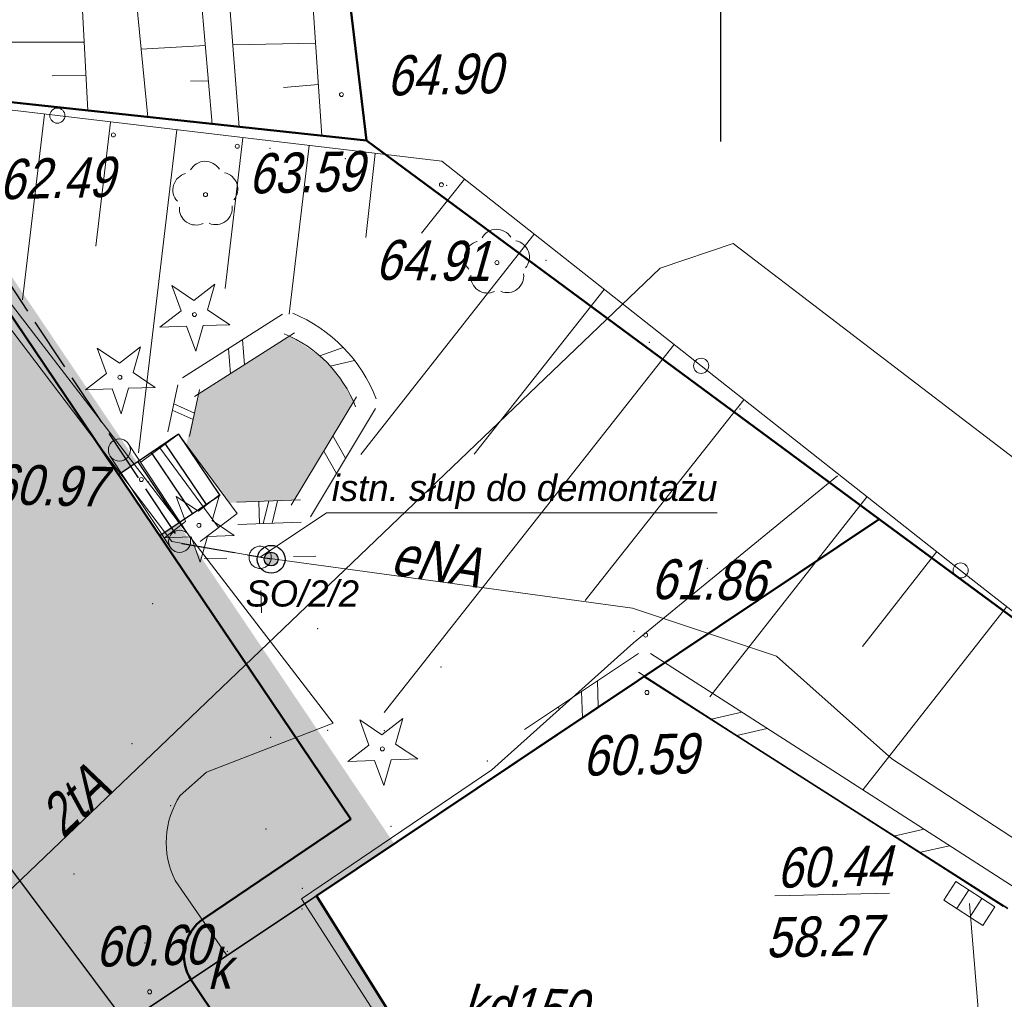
# Model space of a CAD drawing. Header units: metres. Extents: x 5515053 to 5515175, y 5844635 to 5844761.
# Tile 5 of 7: x 5515124 to 5515146, y 5844696 to 5844718. Entities that reach past the tile are written whole.
import ezdxf
from ezdxf.enums import TextEntityAlignment as Align

# ---------------------------------------------------------------- set-up
doc = ezdxf.new("R2010")
doc.units = ezdxf.units.M
doc.header["$LTSCALE"] = 1000
doc.header["$MEASUREMENT"] = 0
for name, pattern in [('0.5_0.5', [1, 0.5, -0.5]), ('1', [0]), ('ACAD_ISO02W100', [15, 12, -3]), ('GDE', [0]), ('KOC', [2, 1.5, -0.5]), ('KOJ', [0]), ('SCH', [0]), ('UPE', [0]), ('UPK', [0]), ('UPT', [0]), ('WSN', [0]), ('WSQ', [1.75, 1.25, -0.5])]:
    doc.linetypes.add(name, pattern=pattern)
doc.layers.get('0').update_dxf_attribs({"color": 250, "linetype": 'CONTINUOUS', "lineweight": 30})
for name, color, linetype in [('!KZ_GRANICE', 40, '0.5_0.5'), ('!KZ_MAPA', 253, '0.5_0.5'), ('00-słupy', 251, 'CONTINUOUS'), ('OŚWIETLENIE', 1, 'CONTINUOUS'), ('OŚWIETLENIE2', 1, 'CONTINUOUS')]:
    doc.layers.add(name, color=color, linetype=linetype)
for name, color, linetype, lineweight in [('!KZ_KRAWĘŻNIK', 7, 'CONTINUOUS', 50), ('!KZ_OBRZEŻE', 7, 'CONTINUOUS', 30), ('_elektr sieć energet nN', 1, 'ACAD_ISO02W100', 30), ('E_przepusty kablowe', 150, 'CONTINUOUS', 15), ('EBT_R_L_1', 7, '1', 18), ('EDZ_L_1', 30, 'GDE', 50), ('OPIS DRZWI', 7, 'CONTINUOUS', 9), ('OŚW_PROJ', 2, 'CONTINUOUS', 35), ('point', 5, 'CONTINUOUS', 13), ('SDR_L_1', 7, '1', 25), ('SDR_R_L_1', 7, '1', 35), ('SDR_R_L_2', 7, '1', 18), ('SZO_L_1', 7, '1', 18), ('SZO_R_L_1', 7, '1', 18), ('SZZ_R_T_1', 7, 'CONTINUOUS', 18), ('SZZ_T_1', 7, 'CONTINUOUS', 18), ('UEEN_R_L_1', 1, '1', 18), ('UEEN_R_T_2', 1, 'CONTINUOUS', 18), ('UKKA_R_T_2', 14, 'CONTINUOUS', 18), ('UKKA_R_T_3', 14, 'CONTINUOUS', 18), ('UKKD_R_L_1', 14, '1', 18), ('UKKD_R_T_2', 14, 'CONTINUOUS', 18), ('UKKD_R_T_4', 14, 'CONTINUOUS', 18), ('UTTM_R_L_1', 30, '1', 18), ('UTTM_R_T_2', 30, 'CONTINUOUS', 18), ('WUK_L_1', 15, '1', 18), ('WUK_R_L_1', 15, '1', 18), ('WUK_R_T_1', 247, 'CONTINUOUS', 18), ('WUK_R_T_3', 247, 'CONTINUOUS', 18), ('WUK_T_1', 237, 'CONTINUOUS', 18), ('WUK_T_3', 247, 'CONTINUOUS', 18)]:
    doc.layers.add(name, color=color, linetype=linetype, lineweight=lineweight)
doc.layers.add('!KZ_NAWIERZCHNIA JEZDNIA', color=254, linetype='CONTINUOUS', lineweight=20, transparency=0.4)
doc.layers.add('!KZ_ZIELEŃ', color=82, linetype='CONTINUOUS', transparency=0.6)
doc.styles.get("Standard").update_dxf_attribs({"font": 'ARIALN.TTF', "width": 0.75})
doc.styles.add('Ukośny', font='ariali.ttf')

# ---------------------------------------------------------------- blocks, each defined once
blk = doc.blocks.new('DLI')
at = {"color": 253, "lineweight": 13}
blk.add_circle((0, 0), 0.0450000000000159, dxfattribs=at)
for centre, radius, start, end in [((0, 0.3750164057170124), 0.3750100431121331, 30.14539792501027, 149.8546020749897), ((-0.3566205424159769, 0.1158800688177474), 0.3750100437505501, 102.1497388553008, 221.8547500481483), ((0.3566205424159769, 0.1158800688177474), 0.3750100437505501, 318.1452499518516, 77.85026114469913), ((-0.2203807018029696, -0.3033512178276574), 0.3750100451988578, 174.1534549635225, 293.8489556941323), ((0.2203807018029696, -0.3033512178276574), 0.3750100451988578, 246.1510443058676, 5.846545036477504)]:
    blk.add_arc(centre, radius, start, end, dxfattribs=at)
blk = doc.blocks.new('DIG')
at = {"color": 253, "lineweight": 13}
for p, q in [((-0.0039000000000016, 0.3154500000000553), (0.477100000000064, 0.6741499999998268)), ((0.477100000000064, 0.6741499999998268), (0.2988000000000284, 0.1011999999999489)), ((-0.3011999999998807, 0.09375), (-0.4936999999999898, 0.6620999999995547)), ((-0.4936999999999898, 0.6620999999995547), (-0.0039000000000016, 0.3154500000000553)), ((-0.7822500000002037, -0.2649500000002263), (-0.3011999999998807, 0.09375)), ((0.2988000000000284, 0.1011999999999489), (0.7885999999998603, -0.2454499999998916)), ((-0.1822500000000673, -0.2575000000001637), (-0.7822500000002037, -0.2649500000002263)), ((0.0102499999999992, -0.8258500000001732), (-0.1822500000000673, -0.2575000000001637)), ((0.1885999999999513, -0.2528999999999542), (0.0102499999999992, -0.8258500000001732)), ((0.7885999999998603, -0.2454499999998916), (0.1885999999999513, -0.2528999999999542))]:
    blk.add_line(p, q, dxfattribs=at)
blk.add_circle((0, 0), 0.0450000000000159, dxfattribs=at)
blk = doc.blocks.new('KRA')
for p, q in [((-0.5249999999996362, -0.25), (-0.5249999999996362, 0.25)), ((-0.5249999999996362, 0.25), (0.5249999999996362, 0.25)), ((-0.1749999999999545, -0.25), (-0.1749999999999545, 0.25)), ((0.1749999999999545, -0.25), (0.1749999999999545, 0.25)), ((0.5249999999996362, 0.25), (0.5249999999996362, -0.25)), ((0.5249999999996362, -0.25), (-0.5249999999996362, -0.25))]:
    blk.add_line(p, q)
blk = doc.blocks.new('WSU')
blk.add_circle((0, 0), 0.0450000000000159)
blk = doc.blocks.new('MAPA')
at = {"color": 253, "lineweight": 13}
for p, q in [((65.33688478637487, -54.25930277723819), (65.32534071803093, -53.75943606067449)), ((64.10453409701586, -55.03796302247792), (64.60440081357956, -55.02641895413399)), ((66.10400096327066, -54.9917867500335), (66.60386767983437, -54.98024268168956)), ((65.37151699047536, -55.7589029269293), (65.3830610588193, -56.258769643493))]:
    blk.add_line(p, q, dxfattribs=at)
blk.add_circle((65.35420088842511, -55.00910285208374), 0.2500049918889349, dxfattribs=at)
at = {"layer": 'EBT_R_L_1', "color": 253, "linetype": 'SCH', "lineweight": 18}
for p, q in [((62.67416682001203, -52.87046845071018), (63.51983675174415, -52.24079211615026)), ((63.51983675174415, -52.24079211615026), (64.84125527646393, -54.02070909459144)), ((63.09688635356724, -52.55063175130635), (64.41853573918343, -54.34054579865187)), ((64.84125527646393, -54.02070909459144), (64.00558246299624, -54.65015455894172))]:
    blk.add_line(p, q, dxfattribs=at)
at = {"layer": 'EDZ_L_1', "color": 253, "linetype": 'GDE'}
for p, q in [((67.75, -45.63999999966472), (65.35987854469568, -25.80196970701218)), ((67.75, -45.63999999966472), (43.5, -43.03000000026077)), ((79.28000000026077, -54.15000000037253), (67.75, -45.63999999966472)), ((66.62000000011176, -62.62000000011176), (79.28000000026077, -54.15000000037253)), ((79.28000000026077, -54.15000000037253), (93.8900887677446, -64.92262480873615)), ((73.66000000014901, -73.83999999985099), (66.62000000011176, -62.62000000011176))]:
    blk.add_line(p, q, dxfattribs=at)
at = {"layer": 'point', "color": 253}
for p in [(65.57616764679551, -45.8156573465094, 63.79807013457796), (65.57616764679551, -45.8156573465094, 63.79807013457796), (67.27374719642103, -46.04604803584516, 64.50929166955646), (67.27374719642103, -46.04604803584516, 64.50929166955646), (69.5495236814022, -46.6496362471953, 64.96937420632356), (69.5495236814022, -46.6496362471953, 64.96937420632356), (71.78674523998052, -48.333675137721, 64.90343448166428), (71.78674523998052, -48.333675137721, 64.90343448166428), (74.10719905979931, -50.17495889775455, 64.75838387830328), (74.10719905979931, -50.17495889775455, 64.75838387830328), (76.15201219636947, -51.67338248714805, 64.6911136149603), (76.15201219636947, -51.67338248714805, 64.6911136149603), (62.8469064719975, -53.31621268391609, 61.01251966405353), (62.8469064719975, -53.31621268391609, 61.01251966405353), (75.41543368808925, -55.25908416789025, 62.57800861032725), (75.41543368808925, -55.25908416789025, 62.57800861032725), (62.93634850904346, -56.0518327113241, 60.8362372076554), (62.93634850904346, -56.0518327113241, 60.8362372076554), (66.64754073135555, -56.61677735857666, 61.16317183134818), (66.64754073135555, -56.61677735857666, 61.16317183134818), (73.76151236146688, -56.67161928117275, 61.9278831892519), (73.76151236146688, -56.67161928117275, 61.9278831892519), (69.422068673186, -57.47515821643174, 61.19865293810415), (69.422068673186, -57.47515821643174, 61.19865293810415), (72.06663646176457, -58.39928145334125, 61.30846596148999), (72.06663646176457, -58.39928145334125, 61.30846596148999), (66.87729262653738, -58.90011821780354, 60.98987712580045), (66.87729262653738, -58.90011821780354, 60.98987712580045), (68.14940097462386, -58.90358236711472, 60.58757248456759), (68.14940097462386, -58.90358236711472, 60.58757248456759), (65.59021960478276, -59.05984711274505, 60.8621795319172), (65.59021960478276, -59.05984711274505, 60.8621795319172), (62.47152464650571, -59.19956755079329, 60.8166547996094), (62.47152464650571, -59.19956755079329, 60.8166547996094), (70.4675387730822, -59.58842461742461, 60.91355664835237), (70.4675387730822, -59.58842461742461, 60.91355664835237), (63.34299545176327, -60.59267574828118, 60.9135002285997), (63.34299545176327, -60.59267574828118, 60.9135002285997), (65.48388154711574, -61.12072724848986, 60.96244918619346), (65.48388154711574, -61.12072724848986, 60.96244918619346), (68.30059458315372, -61.06118712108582, 60.88215685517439), (68.30059458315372, -61.06118712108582, 60.88215685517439), (61.16581616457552, -62.1295388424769, 60.7206511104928), (61.16581616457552, -62.1295388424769, 60.7206511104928), (66.30582435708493, -62.45105841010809, 60.87416703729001), (66.30582435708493, -62.45105841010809, 60.87416703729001), (66.29466679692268, -62.91289978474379, 60.71275770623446), (66.29466679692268, -62.91289978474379, 60.71275770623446), (62.76283801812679, -63.68032253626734, 60.65038128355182), (64.61830918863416, -63.86870615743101, 60.7968947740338), (64.61830918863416, -63.86870615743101, 60.7968947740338)]:
    blk.add_point(p, dxfattribs=at)
at = {"layer": 'SDR_L_1', "color": 253, "linetype": 'KOC', "lineweight": 18}
for p, q in [((67.00078846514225, -58.74198038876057), (57.95719564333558, -46.98796663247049)), ((64.1453956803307, -59.83817033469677), (67.00078846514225, -58.74198038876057)), ((63.5573423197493, -60.36187324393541), (64.1453956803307, -59.83817033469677)), ((64.60040854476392, -63.94865026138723), (63.44148353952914, -62.27500696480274))]:
    blk.add_line(p, q, dxfattribs=at)
at = {"layer": 'SDR_L_1', "color": 253, "linetype": 'KOJ', "lineweight": 25}
blk.add_line((57.83543310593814, -59.47377134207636), (62.33500702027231, -65.47132034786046), dxfattribs=at)
at = {"layer": 'SDR_L_1', "color": 253, "linetype": 'KOC', "lineweight": 18}
blk.add_arc((65.17157715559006, -61.41970584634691), 1.929954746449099, 146.7625658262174, 206.3062701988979, dxfattribs=at)
at = {"layer": 'SDR_R_L_1', "color": 253, "linetype": 'KOJ', "lineweight": 35}
for p, q in [((71.56494814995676, -59.30673555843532), (73.98822586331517, -57.69039780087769)), ((73.98822586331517, -57.69039780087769), (82.17057568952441, -62.90272823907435)), ((66.62026838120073, -62.62169630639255), (71.56494814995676, -59.30673555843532)), ((62.33500702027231, -65.47132034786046), (66.62026838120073, -62.62169630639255))]:
    blk.add_line(p, q, dxfattribs=at)
at = {"layer": 'SDR_R_L_2', "color": 253, "linetype": '1'}
for p, q in [((65.85865548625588, -49.54226385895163), (63.61117050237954, -50.97449862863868)), ((66.12736252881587, -49.96392311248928), (63.87987754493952, -51.39615788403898)), ((64.95966149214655, -50.11515776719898), (65.00362003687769, -50.68004049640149)), ((64.64501359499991, -50.31567063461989), (64.68897213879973, -50.88055336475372)), ((66.6951078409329, -50.47873170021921), (67.22399646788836, -50.29080753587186)), ((66.93143370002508, -50.70891988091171), (67.47809594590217, -50.58164435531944)), ((63.50105049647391, -51.13305307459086), (63.27536322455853, -52.18851693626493)), ((63.98999755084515, -51.23760343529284), (63.76431027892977, -52.29306729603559)), ((63.41077558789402, -51.55523861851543), (63.87715391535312, -51.76533536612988)), ((66.05614598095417, -53.83884801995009), (67.52030126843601, -51.40445899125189)), ((63.37917936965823, -51.70300356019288), (63.84555769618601, -51.91310030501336)), ((66.48461872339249, -54.09655154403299), (67.94877401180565, -51.66216251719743)), ((67.27526257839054, -52.78198147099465), (66.99320536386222, -52.28083904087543)), ((67.07028083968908, -53.12279593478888), (66.78822362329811, -52.62165350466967)), ((64.83198862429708, -53.77088089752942), (66.26111570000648, -53.71787158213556)), ((65.42217275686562, -54.24933356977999), (65.54655216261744, -53.74437624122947)), ((65.62225054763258, -54.24191226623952), (65.7466299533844, -53.73695493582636)), ((64.85052192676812, -54.27053729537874), (66.27964900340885, -54.2175279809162)), ((71.30111034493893, -58.88163688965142), (73.86227001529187, -57.17209327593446)), ((74.13621686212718, -57.16970933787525), (78.2380814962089, -59.8056348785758)), ((71.57869689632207, -59.29750430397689), (74.13985656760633, -57.58796069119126)), ((72.96172311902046, -58.37435075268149), (72.94025253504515, -57.78752897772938)), ((73.86590971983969, -57.59034462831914), (77.96777435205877, -60.22627017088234)), ((72.60316076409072, -58.6136868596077), (72.5816901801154, -58.02686508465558)), ((75.50665557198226, -58.64471484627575), (76.18714917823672, -58.4876721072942)), ((76.08091662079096, -59.01374442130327), (76.76141022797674, -58.85670168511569)), ((78.2380814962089, -59.8056348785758), (82.3399461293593, -62.44156041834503)), ((77.96777435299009, -60.22627017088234), (82.06963898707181, -62.8621957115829)), ((79.60852020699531, -61.28064038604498), (80.28901381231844, -61.12359764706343)), ((80.182781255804, -61.6496699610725), (80.86327486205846, -61.49262722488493))]:
    blk.add_line(p, q, dxfattribs=at)
for radius, start, end in [(3.429925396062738, 21.31779401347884, 67.42339490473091), (2.929925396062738, 21.31780616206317, 67.42338277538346)]:
    blk.add_arc((64.77216940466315, -52.68935018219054), radius, start, end, dxfattribs=at)
at = {"layer": 'SZO_L_1', "color": 253, "linetype": '1'}
for p, q in [((66.9523027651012, -39.02837355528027), (67.74851487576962, -45.64157547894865)), ((59.66643799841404, -44.77130439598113), (67.74851487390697, -45.64157547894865)), ((73.75074336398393, -56.93569999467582), (78.34513190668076, -53.17872090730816)), ((70.56585835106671, -59.7899190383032), (73.75074336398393, -56.93569999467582)), ((66.28175133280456, -62.689528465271), (70.56585835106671, -59.7899190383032)), ((68.59514501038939, -66.27697557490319), (66.28175133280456, -62.689528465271))]:
    blk.add_line(p, q, dxfattribs=at)
at = {"layer": 'SZO_R_L_1', "color": 253, "linetype": '1'}
for p, q in [((60.79381144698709, -45.07868187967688), (52.1480478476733, -44.05472205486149)), ((69.43957504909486, -46.10264170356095), (60.79381144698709, -45.07868187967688)), ((75.27579779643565, -50.70328011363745), (69.43957504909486, -46.10264170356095)), ((81.1120205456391, -55.30391852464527), (75.27579779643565, -50.70328011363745)), ((86.9482432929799, -59.90455693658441), (81.11202054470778, -55.30391852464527))]:
    blk.add_line(p, q, dxfattribs=at)
for centre in [(60.79381144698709, -45.07868187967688), (75.27579779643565, -50.70328011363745), (81.1120205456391, -55.30391852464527)]:
    blk.add_circle(centre, 0.1700000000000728, dxfattribs=at)
at = {"layer": 'UEEN_R_L_1', "color": 253, "linetype": 'UPE', "lineweight": 18}
for p, q in [((63.36553562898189, -54.65493351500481), (57.06221160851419, -46.34847729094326)), ((65.35420088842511, -55.00910285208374), (63.36553562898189, -54.65493351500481)), ((73.73273587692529, -56.15592879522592), (65.35420088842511, -55.00910285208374)), ((76.96836241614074, -57.23148043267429), (73.73273587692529, -56.15592879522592)), ((79.56234718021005, -59.5421428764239), (76.96836241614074, -57.23148043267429)), ((83.5737759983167, -62.16015216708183), (79.56234718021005, -59.5421428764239))]:
    blk.add_line(p, q, dxfattribs=at)
at = {"layer": 'UKKD_R_L_1', "color": 253, "linetype": 'UPK', "lineweight": 18}
blk.add_line((81.30782169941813, -62.79262166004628), (81.57141307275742, -65.9772993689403), dxfattribs=at)
at = {"layer": 'UTTM_R_L_1', "color": 253, "linetype": 'UPT', "lineweight": 18}
for p, q in [((75.99387619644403, -47.95175498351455), (74.35635563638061, -48.50969692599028)), ((97.42729406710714, -64.33081352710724), (75.99387619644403, -47.95175498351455)), ((74.35635563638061, -48.50969692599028), (52.35609291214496, -69.52269096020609))]:
    blk.add_line(p, q, dxfattribs=at)
at = {"layer": 'WUK_L_1', "color": 253, "linetype": 'WSQ', "lineweight": 18}
for p, q in [((64.88079527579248, -45.33771442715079), (63.95232772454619, -33.28626235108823)), ((65.90615339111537, -33.43118584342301), (66.74580118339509, -45.53470116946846)), ((60.84760854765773, -33.54800894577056), (61.48138118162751, -44.96611323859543)), ((62.82515141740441, -45.11512311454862), (61.73151105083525, -33.70763907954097)), ((63.26868961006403, -34.00221828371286), (64.27912088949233, -45.27159042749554)), ((61.48138118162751, -44.96611323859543), (59.23533024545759, -44.72791441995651)), ((64.27912088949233, -45.27159042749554), (62.82515141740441, -45.11512311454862)), ((66.74580118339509, -45.53470116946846), (64.88079527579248, -45.33771442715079))]:
    blk.add_line(p, q, dxfattribs=at)
at = {"layer": 'WUK_L_1', "color": 253, "linetype": 'WSN', "lineweight": 18}
for p, q in [((61.3958423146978, -43.42771940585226), (59.22531201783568, -43.42783405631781)), ((64.11829224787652, -43.5048801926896), (62.67986066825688, -43.5881116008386)), ((66.59757909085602, -43.44762305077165), (64.73811395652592, -43.49056590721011)), ((61.43292059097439, -44.1670405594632), (60.67313914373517, -44.18458709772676)), ((64.19651334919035, -44.29326317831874), (63.786631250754, -44.30272907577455)), ((66.6690351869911, -44.37619584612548), (65.88041668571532, -44.44442034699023))]:
    blk.add_line(p, q, dxfattribs=at)
at = {"layer": 'WUK_R_L_1', "color": 253, "linetype": 'WSN', "lineweight": 18}
for p, q in [((60.50304818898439, -45.04872143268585), (60.00925776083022, -49.22112266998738)), ((61.98747075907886, -45.22449025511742), (61.66176343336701, -48.01267883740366)), ((63.48189045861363, -45.40002819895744), (62.6193330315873, -52.66168443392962)), ((64.96631303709, -45.57579701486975), (64.56448351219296, -48.96588747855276)), ((66.46073274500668, -45.75133495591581), (66.00815508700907, -49.54269333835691)), ((67.94515533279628, -45.92710376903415), (67.72886363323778, -47.82255208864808)), ((69.43957504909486, -46.10264170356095), (69.43957504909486, -46.10264170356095)), ((69.94912761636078, -46.51097471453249), (68.98688526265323, -47.72348230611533)), ((71.5180046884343, -47.74504731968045), (67.62135825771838, -52.69620272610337)), ((73.0971097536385, -48.98888612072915), (70.17177934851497, -52.68731481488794)), ((74.66598683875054, -50.22295873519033), (68.1453787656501, -58.49549425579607)), ((76.23509479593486, -51.46702842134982), (72.66842335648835, -55.98046026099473)), ((77.80397189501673, -52.70110104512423), (77.80397189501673, -52.70110104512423)), ((79.00602655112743, -53.64357319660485), (75.46911559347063, -58.14631537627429)), ((80.5749036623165, -54.87764582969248), (78.90387991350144, -57.01674044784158)), ((82.15377790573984, -56.11148759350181), (78.91800491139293, -60.22718413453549))]:
    blk.add_line(p, q, dxfattribs=at)
at = {"layer": 'SZZ_R_T_1', "color": 253, "rotation": 1.322970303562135}
blk.add_blockref('DIG', (68.1043269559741, -59.31663897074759), dxfattribs=at)
at = {"layer": 'SZZ_T_1', "color": 253, "rotation": 1.322970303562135}
for name, p in [('DLI', (64.12565223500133, -46.85551354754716)), ('DLI', (70.68256275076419, -48.38448986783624)), ('DIG', (63.8778441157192, -49.55188154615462)), ('DIG', (62.19996436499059, -50.96095934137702)), ('DIG', (63.97727707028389, -54.29072191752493))]:
    blk.add_blockref(name, p, dxfattribs=at)
at = {"layer": 'UKKA_R_T_2', "color": 253, "rotation": 327.0731025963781}
blk.add_blockref('KRA', (81.30782169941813, -62.79262166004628), dxfattribs=at)
at = {"layer": 'WUK_R_T_1', "color": 253, "rotation": 1.322970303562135}
for p in [(69.43181666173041, -46.63294797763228), (62.68317055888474, -53.26035404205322), (74.02673814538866, -56.75928535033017), (74.05651975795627, -58.04890695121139), (62.869150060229, -64.77882168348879)]:
    blk.add_blockref('WSU', p, dxfattribs=at)
at = {"layer": 'WUK_T_1', "color": 253, "rotation": 1.322970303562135}
for p in [(67.18442930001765, -44.6043507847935), (62.05414859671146, -45.51301992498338), (64.8407368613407, -45.7687426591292)]:
    blk.add_blockref('WSU', p, dxfattribs=at)
at = {"layer": 'UEEN_R_T_2', "color": 253, "oblique": 15}
blk.add_text('eNA', height=0.8999999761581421, rotation=351.0130215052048, dxfattribs=at).set_placement((69.24739886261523, -55.539341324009), align=Align.CENTER)
at = {"layer": 'UKKA_R_T_3', "color": 253, "oblique": 15}
blk.add_text('k', height=0.8999999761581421, rotation=1.322970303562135, dxfattribs=at).set_placement((64.16646966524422, -64.71801872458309))
at = {"layer": 'UKKD_R_T_2', "color": 253, "oblique": 15}
blk.add_text('kd150', height=0.8999999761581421, rotation=357.7929835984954, dxfattribs=at).set_placement((71.26982707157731, -65.58505490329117), align=Align.CENTER)
at = {"layer": 'UKKD_R_T_4', "color": 253, "oblique": 15}
blk.add_text('%%U60.44', height=0.8999999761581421, rotation=1.322970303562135, dxfattribs=at).set_placement((76.978674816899, -62.44249184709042))
blk.add_text('58.27', height=0.8999999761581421, rotation=1.322970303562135, dxfattribs=at).set_placement((76.70399529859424, -63.10899364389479), align=Align.TOP_LEFT)
at = {"layer": 'UTTM_R_T_2', "color": 253, "oblique": 15}
blk.add_text('2tA', height=0.8999999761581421, rotation=43.67276595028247, dxfattribs=at).set_placement((61.47717788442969, -60.81000883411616), align=Align.CENTER)
at = {"layer": 'WUK_R_T_3', "color": 253, "oblique": 15}
for s, rotation, p in [('64.91', 359.2629765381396, (67.94074120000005, -48.76788676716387)), ('60.97', 358.5529792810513, (59.27500465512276, -53.80917553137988)), ('61.86', 359.262976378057, (74.13800068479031, -55.94652156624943)), ('60.59', 1.322970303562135, (72.60942736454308, -59.9227676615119)), ('60.60', 1.322970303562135, (61.65587407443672, -64.21669977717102))]:
    blk.add_text(s, height=0.8999999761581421, rotation=rotation, dxfattribs=at).set_placement(p)
at = {"layer": 'WUK_T_3', "color": 253, "oblique": 15}
for s, p in [('64.90', (68.2052903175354, -44.63078680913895)), ('62.49', (59.48698652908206, -46.96263975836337)), ('63.59', (65.09537330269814, -46.83311862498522))]:
    blk.add_text(s, height=0.8999999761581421, rotation=1.322970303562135, dxfattribs=at).set_placement(p)
blk = doc.blocks.new('GRANICE')
at = {"layer": 'EDZ_L_1', "linetype": 'GDE'}
for p, q in [((67.75, -45.63999999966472), (65.35987854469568, -25.80196970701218)), ((67.75, -45.63999999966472), (43.5, -43.03000000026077)), ((79.28000000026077, -54.15000000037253), (67.75, -45.63999999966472)), ((66.62000000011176, -62.62000000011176), (79.28000000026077, -54.15000000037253)), ((79.28000000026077, -54.15000000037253), (93.8900887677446, -64.92262480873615)), ((73.66000000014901, -73.83999999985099), (66.62000000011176, -62.62000000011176))]:
    blk.add_line(p, q, dxfattribs=at)
blk = doc.blocks.new('Z$W@#33CD7913')
at = {"layer": '00-słupy'}
for p, q in [((275.509145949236, 362.1566172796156), (133.3909617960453, 175.3424081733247)), ((275.6302378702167, 362.3157924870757), (133.5120537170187, 175.501583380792)), ((272.5783517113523, 359.9129832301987), (273.9434195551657, 360.0984715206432)), ((272.6994436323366, 360.0721584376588), (274.0645114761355, 360.2576467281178)), ((149.4282449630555, 265.6369098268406), (136.9473495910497, 357.4878247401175)), ((149.5493368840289, 265.7960850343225), (137.0684415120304, 357.646999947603)), ((263.8126019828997, 353.2024696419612), (269.2604685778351, 353.942737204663)), ((263.9336939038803, 353.3616448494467), (269.3815604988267, 354.1019124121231)), ((246.2811025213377, 339.7814424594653), (259.8945666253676, 341.6312685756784)), ((246.4021944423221, 339.9406176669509), (260.0156585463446, 341.7904437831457)), ((255.0468522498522, 346.491956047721), (264.5775176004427, 347.7870028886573)), ((255.1679441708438, 346.6511312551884), (264.6986095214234, 347.9461780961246)), ((237.5153527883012, 333.0709288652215), (255.2116156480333, 335.4755342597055)), ((237.6364447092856, 333.2301040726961), (255.3327075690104, 335.6347094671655)), ((219.98385332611, 319.6499016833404), (245.8457136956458, 323.1640656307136)), ((220.1049452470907, 319.8090768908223), (245.9668056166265, 323.3232408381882)), ((228.7496030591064, 326.3604152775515), (250.52866467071, 329.3197999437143)), ((228.8706949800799, 326.5195904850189), (250.6497565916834, 329.4789751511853)), ((211.2181035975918, 312.9393880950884), (241.1627627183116, 317.0083313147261)), ((211.3391955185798, 313.0985633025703), (241.2838546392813, 317.1675065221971)), ((193.6866041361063, 299.5183609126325), (231.796860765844, 304.6968626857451)), ((193.8076960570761, 299.6775361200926), (231.9179526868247, 304.8560378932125)), ((202.4523538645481, 306.2288745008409), (236.4798117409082, 310.8525969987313)), ((202.5734457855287, 306.3880497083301), (236.6009036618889, 311.0117722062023)), ((114.9047662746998, 239.2466038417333), (34.13844096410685, 300.6892721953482)), ((115.0258581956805, 239.4057790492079), (34.25953288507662, 300.8484474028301)), ((184.9208544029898, 292.8078473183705), (227.1139097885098, 298.5411283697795)), ((185.0419463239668, 292.9670225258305), (227.2350017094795, 298.7003035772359)), ((167.3893549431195, 279.3868201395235), (217.7480078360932, 286.2296597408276)), ((167.5104468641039, 279.5459953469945), (217.8690997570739, 286.3888349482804)), ((176.1551046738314, 286.0973337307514), (222.4309588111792, 292.3853940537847)), ((176.2761965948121, 286.256508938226), (222.5520507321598, 292.5445692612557)), ((158.6236052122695, 272.6763065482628), (213.0650568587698, 280.0739254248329)), ((158.7446971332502, 272.8354817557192), (213.1861487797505, 280.2331006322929)), ((141.0921057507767, 259.2552793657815), (203.6991549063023, 267.7624567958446)), ((141.2131976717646, 259.4144545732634), (203.820246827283, 267.9216320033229)), ((149.8578554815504, 265.9657929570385), (208.3821058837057, 273.9181911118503)), ((149.978947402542, 266.1249681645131), (208.5031978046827, 274.0773663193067)), ((132.3263560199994, 252.5447657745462), (199.0162039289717, 261.6067224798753)), ((132.4474479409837, 252.7039409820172), (199.1372958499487, 261.7658976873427)), ((114.7948565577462, 239.1237385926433), (189.6503019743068, 249.2952538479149)), ((114.9159484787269, 239.2829138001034), (189.7713938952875, 249.4544290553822)), ((123.5606062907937, 245.8342521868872), (194.3332529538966, 255.4509881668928)), ((123.6816982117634, 245.9934273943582), (194.4543448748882, 255.610163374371)), ((106.0291068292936, 232.4132250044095), (184.9673509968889, 243.1395195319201)), ((106.1501987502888, 232.5724002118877), (185.0884429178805, 243.2986947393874)), ((88.4976073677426, 218.992197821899), (175.601449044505, 230.8280509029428)), ((88.61869928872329, 219.1513730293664), (175.7225409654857, 230.9872261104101)), ((97.26335709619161, 225.702711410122), (180.2844000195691, 236.9837852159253)), ((97.38444901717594, 225.8618866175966), (180.4054919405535, 237.1429604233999)), ((79.73185763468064, 212.2816842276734), (170.9184980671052, 224.6723165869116)), ((79.85294955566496, 212.4408594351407), (171.0395899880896, 224.831491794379)), ((216.1321818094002, 214.8921488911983), (307.9830967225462, 227.3730442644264)), ((216.2532737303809, 215.0513240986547), (308.104188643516, 227.5322194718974)), ((62.20035817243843, 198.8606570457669), (161.5525961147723, 212.3608479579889)), ((62.3214500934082, 199.0198322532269), (161.673688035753, 212.5200231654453)), ((70.96610790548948, 205.5711706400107), (166.2355470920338, 218.5165822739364)), ((71.08719982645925, 205.7303458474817), (166.3566390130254, 218.6757574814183)), ((98.68348402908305, 198.932972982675), (6.832569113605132, 186.4520776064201)), ((98.80457595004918, 199.0921481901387), (6.953661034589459, 186.6112528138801)), ((199.9108995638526, 174.5785180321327), (280.6772248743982, 113.1358496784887)), ((200.0319914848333, 174.7376932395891), (280.798316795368, 113.2950248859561)), ((165.3874208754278, 148.1882120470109), (177.8683162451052, 56.33729713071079)), ((165.5085127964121, 148.3473872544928), (177.9894081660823, 56.49647233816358)), ((108.9066168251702, 143.1577615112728), (-9.337335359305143e-05, 1.275766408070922e-06)), ((109.0277087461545, 143.3169367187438), (0.1209985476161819, 0.1591764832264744))]:
    blk.add_line(p, q, dxfattribs=at)
for points, const_width in [([(55.44254826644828, 193.6539134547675), (275.509145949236, 362.1566172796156), (172.1854045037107, 105.8970378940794), (157.4078329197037, 206.9125609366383), (55.44254826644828, 193.6539134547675)], 4.375316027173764), ([(55.56364018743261, 193.8130886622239), (275.6302378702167, 362.3157924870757), (172.3064964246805, 106.0562131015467), (157.5289248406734, 207.0717361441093), (55.56364018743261, 193.8130886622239)], 4.375316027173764), ([(87.04261333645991, 151.7385597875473), (86.44102965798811, 150.947778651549), (85.90027529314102, 150.1107218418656), (85.51290158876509, 149.3490480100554), (85.2180792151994, 148.7090328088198), (84.98408615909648, 148.02274194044), (84.84264444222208, 147.4581097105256), (84.85458337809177, 146.9688604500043), (84.91279797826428, 146.5404405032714), (85.07811756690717, 146.1265742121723), (85.41137145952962, 145.6809859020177), (85.75917900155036, 145.1282926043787), (86.2749208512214, 144.5438772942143), (86.91232133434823, 143.8669106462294), (87.61055113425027, 143.1436683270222), (88.47671524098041, 142.388703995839), (89.44998433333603, 141.6482933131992), (88.06171430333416, 139.8234137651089), (72.5502381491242, 151.6237090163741), (73.93850817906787, 153.4485885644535), (74.36431340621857, 153.1246588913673), (75.21592386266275, 152.4767995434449), (76.05298066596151, 151.9360451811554), (76.87548382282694, 151.5023958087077), (77.63715765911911, 151.1150221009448), (78.27717285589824, 150.8201997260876), (78.90263440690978, 150.6324823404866), (79.42099096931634, 150.4302113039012), (79.86396456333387, 150.38132091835), (80.35321382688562, 150.3932598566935), (80.88873875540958, 150.4660281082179), (81.45598570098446, 150.7067306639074), (82.00867899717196, 151.0545382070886), (82.65392363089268, 151.5240043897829), (83.2383389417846, 152.0397462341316), (83.85447627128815, 152.7234223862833), (84.40978428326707, 153.4533742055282), (113.4246279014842, 191.5933567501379), (106.7942322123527, 196.6374045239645), (108.1825022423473, 198.4622840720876), (133.4874986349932, 179.2116063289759), (132.4975553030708, 139.5346603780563), (146.380255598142, 157.7834558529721), (147.0281149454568, 158.6350663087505), (147.5225936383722, 159.41129379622), (147.9099673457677, 160.1729676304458), (148.2510653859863, 160.8738121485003), (148.5458877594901, 161.5138273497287), (148.6265001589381, 162.1247352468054), (148.6753905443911, 162.5677088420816), (148.6171759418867, 162.9961287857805), (148.437302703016, 163.5171000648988), (148.1357708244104, 164.1306226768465), (147.727133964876, 164.7295916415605), (147.2576677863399, 165.3748362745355), (146.6202673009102, 166.0518029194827), (145.9220374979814, 166.775045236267), (145.1167027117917, 167.4837339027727), (144.2042629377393, 168.177868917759), (144.021774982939, 168.3166959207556), (145.4100450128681, 170.1415754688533), (160.921521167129, 158.3412802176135), (159.533251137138, 156.5164006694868), (159.0466165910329, 156.8866060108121), (158.1950061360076, 157.5344653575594), (157.4187786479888, 158.0289440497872), (156.5962754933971, 158.4625934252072), (155.8346016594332, 158.8499671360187), (155.1945864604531, 159.1447895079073), (154.5691249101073, 159.3325068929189), (154.0044926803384, 159.4739486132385), (153.5615190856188, 159.5228389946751), (153.0868234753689, 159.4037950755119), (152.5658521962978, 159.2239218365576), (152.0131588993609, 158.8761142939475), (151.4604656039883, 158.5283067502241), (150.876050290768, 158.0125649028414), (150.199083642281, 157.3751644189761), (149.5829463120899, 156.6914882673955), (148.9350869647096, 155.8398778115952), (118.9021786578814, 116.3616502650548), (108.3787066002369, 124.3673407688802), (109.9953444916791, 181.9099016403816), (87.04261333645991, 151.7385597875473), (87.04261333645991, 151.7385597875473)], 1.458438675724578), ([(87.16370525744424, 151.8977349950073), (86.5621215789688, 151.10695385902), (86.02136721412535, 150.269897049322), (85.63399350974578, 149.5082232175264), (85.33917113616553, 148.8682080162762), (85.10517808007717, 148.1819171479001), (84.96373636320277, 147.6172849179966), (84.97567529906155, 147.1280356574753), (85.03388989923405, 146.6996157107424), (85.19920948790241, 146.2857494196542), (85.53246338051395, 145.8401611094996), (85.88027092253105, 145.287467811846), (86.396012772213, 144.7030525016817), (87.03341325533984, 144.0260858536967), (87.73164305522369, 143.3028435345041), (88.59780716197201, 142.5478792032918), (89.57107625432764, 141.8074685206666), (88.1828062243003, 139.9825889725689), (72.67133007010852, 151.7828842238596), (74.05960010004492, 153.6077637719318), (74.48540532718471, 153.2838340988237), (75.33701578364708, 152.6359747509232), (76.1740725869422, 152.0952203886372), (76.99657574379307, 151.6615710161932), (77.75824958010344, 151.274197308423), (78.3982647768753, 150.979374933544), (79.02372632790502, 150.7916575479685), (79.54208289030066, 150.5893865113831), (79.98505648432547, 150.5404961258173), (80.47430574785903, 150.5524350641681), (81.00983067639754, 150.6252033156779), (81.5770776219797, 150.8659058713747), (82.12977091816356, 151.2137134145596), (82.77501555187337, 151.6831795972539), (83.3594308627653, 152.1989214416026), (83.97556819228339, 152.8825975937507), (84.53087620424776, 153.6125494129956), (113.545719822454, 191.7525319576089), (106.9153241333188, 196.7965797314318), (108.3035941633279, 198.6214592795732), (133.6085905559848, 179.3707815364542), (132.6186472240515, 139.6938355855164), (146.5013475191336, 157.9426310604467), (147.1492068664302, 158.794241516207), (147.6436855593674, 159.5704690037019), (148.0310592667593, 160.3321428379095), (148.3721573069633, 161.0329873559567), (148.6669796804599, 161.6730025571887), (148.7475920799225, 162.2839104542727), (148.7964824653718, 162.7268840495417), (148.7382678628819, 163.1553039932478), (148.5583946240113, 163.6762752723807), (148.2568627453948, 164.2897978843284), (147.848225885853, 164.8887668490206), (147.3787597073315, 165.5340114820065), (146.74135922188, 166.2109781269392), (146.043129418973, 166.9342204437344), (145.237794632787, 167.6429091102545), (144.3253548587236, 168.3370441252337), (144.1428669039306, 168.4758711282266), (145.5311369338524, 170.3007506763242), (161.0426130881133, 158.5004554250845), (159.6543430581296, 156.6755758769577), (159.1677085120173, 157.0457812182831), (158.3160980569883, 157.6936405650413), (157.5398705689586, 158.1881192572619), (156.7173674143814, 158.6217686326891), (155.955693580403, 159.0091423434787), (155.3156783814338, 159.3039647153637), (154.690216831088, 159.491682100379), (154.1255846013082, 159.6331238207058), (153.6826110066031, 159.6820142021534), (153.2079153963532, 159.5629702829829), (152.6869441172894, 159.383097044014), (152.1342508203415, 159.0352895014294), (151.5815575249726, 158.6874819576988), (150.9971422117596, 158.171740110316), (150.3201755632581, 157.5343396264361), (149.7040382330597, 156.8506634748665), (149.0561788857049, 155.9990530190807), (119.0232705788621, 116.5208254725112), (108.4997985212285, 124.5265159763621), (110.1164364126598, 182.0690768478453), (87.16370525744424, 151.8977349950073), (87.16370525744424, 151.8977349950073)], 1.458438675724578)]:
    blk.add_lwpolyline(points, dxfattribs=dict(at, const_width=const_width))
at = {"layer": '00-słupy', "const_width": 14.58438675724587}
for points in [[(209.1738526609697, 311.4752539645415, 0.3594149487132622), (64.54892140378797, 277.5546172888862, 1)], [(209.2949445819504, 311.6344291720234, 0.3594149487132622), (64.67001332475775, 277.7137924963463, 1)], [(64.54892140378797, 277.5546172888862, 1), (250.266744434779, 136.2705045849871, 0.3594149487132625), (244.3661414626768, 284.7028569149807, 1)], [(64.67001332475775, 277.7137924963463, 1), (250.3878363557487, 136.4296797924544, 0.3594149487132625), (244.4872333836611, 284.8620321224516, 1)]]:
    blk.add_lwpolyline(points, format="xyb", dxfattribs=at)
at = {"layer": '00-słupy'}
for centre, start, end in [((157.4078329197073, 206.9125609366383), 67.76503701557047, 142.7380780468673), ((157.5289248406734, 207.0717361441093), 67.76503701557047, 142.7380780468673), ((157.4078329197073, 206.9125609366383), 142.7380780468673, 322.7380780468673), ((157.5289248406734, 207.0717361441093), 142.7380780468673, 322.7380780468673), ((157.4078329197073, 206.9125609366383), 322.7380780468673, 37.71111907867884), ((157.5289248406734, 207.0717361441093), 322.7380780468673, 37.71111907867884)]:
    blk.add_arc(centre, 102.090707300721, start, end, dxfattribs=at)
blk = doc.blocks.new('A$C77956BA5')
at = {"layer": 'OŚWIETLENIE', "linetype": 'Continuous'}
h = blk.add_hatch(color=256, dxfattribs=at)
edge = h.paths.add_edge_path()
edge.add_arc((0.482571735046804, 0.4893628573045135), 0.2386715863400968, 0, 360)
for centre, radius in [((0.4821022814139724, 0.4820999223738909), 0.482100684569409), ((0.482571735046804, 0.4893628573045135), 0.2386715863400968)]:
    blk.add_circle(centre, radius, dxfattribs=at)

msp = doc.modelspace()

# ---------------------------------------------------------------- hatches: boundary and pattern name
at = {"layer": '!KZ_NAWIERZCHNIA JEZDNIA', "linetype": '0.5_0.5', "ltscale": 100}
h = msp.add_hatch(color=256, dxfattribs=at)
h.dxf.hatch_style = 1
edge = h.paths.add_edge_path()
edge.add_line((5515060.668429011, 5844717.162870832), (5515071.856044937, 5844700.584654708))
edge = h.paths.add_edge_path()
edge.add_line((5515123.406281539, 5844692.71851272), (5515127.965290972, 5844695.795107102))
edge.add_line((5515127.965290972, 5844695.795107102), (5515127.391873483, 5844696.644817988))
edge.add_arc((5515128.220784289, 5844697.204198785), 1.00000000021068, 124.01298651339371, 214.0129865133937, ccw=False)
edge.add_line((5515127.661403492, 5844698.033109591), (5515130.977046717, 5844700.270632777))
edge.add_line((5515130.977046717, 5844700.270632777), (5515121.187882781, 5844714.776571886))
edge.add_line((5515121.187882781, 5844714.776571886), (5515117.872239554, 5844712.539048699))
edge.add_arc((5515117.312858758, 5844713.367959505), 1.00000000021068, 214.0129865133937, 304.0129865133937, ccw=False)
edge.add_line((5515116.483947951, 5844712.808578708), (5515114.526146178, 5844715.709787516))
edge.add_line((5515114.526146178, 5844715.709787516), (5515109.967136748, 5844712.633193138))
edge.add_line((5515109.967136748, 5844712.633193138), (5515123.406281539, 5844692.71851272))
at = {"layer": '!KZ_NAWIERZCHNIA JEZDNIA'}
h = msp.add_hatch(color=256, dxfattribs=at)
h.dxf.hatch_style = 1
h.paths.add_polyline_path([(5515128.247312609, 5844707.383587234), (5515129.705890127, 5844707.447112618), (5515131.035340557, 5844709.657533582), (5515130.79276462, 5844710.10174754), (5515130.5114337, 5844710.461080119), (5515130.275107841, 5844710.6912683), (5515129.594498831, 5844711.134153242), (5515127.548118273, 5844709.830074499), (5515127.273013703, 5844708.695942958)])
at = {"layer": '!KZ_ZIELEŃ'}
h = msp.add_hatch(color=256, dxfattribs=at)
h.dxf.hatch_style = 1
h.paths.add_polyline_path([(5515125.749091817, 5844708.017673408), (5515126.163547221, 5844708.297363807), (5515120.495774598, 5844716.696075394), (5515121.187913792, 5844714.77659287)])
h.paths.add_polyline_path([(5515127.091602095, 5844706.922138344), (5515126.677146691, 5844706.642447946), (5515130.977077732, 5844700.270653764), (5515127.661434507, 5844698.033130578), (5515127.388451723, 5844697.758470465), (5515127.239115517, 5844697.394782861), (5515127.238641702, 5844697.016066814), (5515127.391875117, 5844696.644815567), (5515130.341383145, 5844692.274127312), (5515130.885229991, 5844691.666401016), (5515131.506461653, 5844691.259087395), (5515132.256356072, 5844691.007258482), (5515132.989298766, 5844690.956602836), (5515133.814077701, 5844691.118918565), (5515134.603835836, 5844691.531386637), (5515130.200830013, 5844698.548677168), (5515131.950672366, 5844699.721791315)])

# ---------------------------------------------------------------- linework, layer by layer
at = {"layer": '!KZ_KRAWĘŻNIK'}
msp.add_line((5515121.187913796, 5844714.776592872), (5515130.977077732, 5844700.270653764), dxfattribs=at)
at = {"layer": '!KZ_KRAWĘŻNIK', "linetype": 'Continuous'}
for p, q in [((5515130.977077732, 5844700.270653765), (5515127.661434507, 5844698.033130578)), ((5515127.391904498, 5844696.644838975), (5515130.341412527, 5844692.274150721))]:
    msp.add_line(p, q, dxfattribs=at)
msp.add_arc((5515128.220785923, 5844697.204196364), 1, 124.0129865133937, 214.0129865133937, dxfattribs=at)
at = {"layer": '!KZ_OBRZEŻE'}
for p, q in [((5515127.099836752, 5844708.929207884), (5515125.749091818, 5844708.017673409)), ((5515127.099836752, 5844708.929207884), (5515128.027891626, 5844707.553982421)), ((5515126.793139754, 5844708.722236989), (5515127.721194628, 5844707.347011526)), ((5515126.486442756, 5844708.515266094), (5515127.41449763, 5844707.140040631)), ((5515126.179745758, 5844708.3082952), (5515127.107800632, 5844706.933069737)), ((5515128.027891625, 5844707.55398242), (5515126.677146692, 5844706.642447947))]:
    msp.add_line(p, q, dxfattribs=at)
at = {"layer": '_elektr sieć energet nN', "color": 0, "linetype": 'ByBlock', "lineweight": 13}
for p, q in [((5515128.934200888, 5844706.160897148), (5515130.429856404, 5844707.1628101)), ((5515130.429856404, 5844707.1628101), (5515139.217621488, 5844707.1628101))]:
    msp.add_line(p, q, dxfattribs=at)
at = {"layer": '_elektr sieć energet nN', "color": 1, "ltscale": 0.0001}
msp.add_lwpolyline([(5515114.514380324, 5844716.495919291), (5515118.287896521, 5844715.729771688), (5515121.380661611, 5844715.194717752), (5515127.173911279, 5844706.468345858), (5515129.181896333, 5844706.126993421)], dxfattribs=at)
at = {"layer": 'E_przepusty kablowe', "color": 0, "ltscale": 1.5}
for p, q in [((5515125.969138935, 5844708.72095057), (5515127.332789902, 5844706.650602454)), ((5515125.556995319, 5844708.444543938), (5515126.929896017, 5844706.359431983))]:
    msp.add_line(p, q, dxfattribs=at)
at = {"layer": 'E_przepusty kablowe', "color": 0}
for centre in [(5515125.770169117, 5844708.573257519), (5515127.122056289, 5844706.519374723)]:
    msp.add_circle(centre, 0.2489049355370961, dxfattribs=at)

# ---------------------------------------------------------------- block references
at = {"layer": '!KZ_GRANICE', "linetype": 'Continuous'}
msp.add_blockref('GRANICE', (5515063.58, 5844761.17), dxfattribs=at)
at = {"layer": '!KZ_MAPA', "linetype": 'Continuous'}
msp.add_blockref('MAPA', (5515063.58, 5844761.17), dxfattribs=at)
at = {"layer": 'OPIS DRZWI', "xscale": 0.02400000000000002, "yscale": 0.02400000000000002, "zscale": 0.02400000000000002, "rotation": 37.26192195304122}
msp.add_blockref('Z$W@#33CD7913', (5515139.2893912, 5844715.510860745), dxfattribs=at)
at = {"layer": 'OŚWIETLENIE2', "xscale": 0.648, "yscale": 0.648, "zscale": 0.648}
msp.add_blockref('A$C77956BA5', (5515128.870297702, 5844705.804708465), dxfattribs=at)

# ---------------------------------------------------------------- texts
at = {"layer": 'OŚW_PROJ', "color": 0, "linetype": 'Continuous', "lineweight": 15, "insert": (5515130.546407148, 5844708.014585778), "char_height": 0.5880600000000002, "width": 38.9140554, "attachment_point": 1, "style": 'Ukośny'}
msp.add_mtext('istn. słup do demontażu', dxfattribs=at)
at = {"layer": 'OŚW_PROJ', "color": 1, "linetype": 'Continuous', "lineweight": 15, "insert": (5515128.603636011, 5844705.642115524), "char_height": 0.5880600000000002, "width": 38.9140554, "attachment_point": 1, "style": 'Ukośny'}
msp.add_mtext('SO/2/2', dxfattribs=at)

doc.saveas('drawing.dxf')
